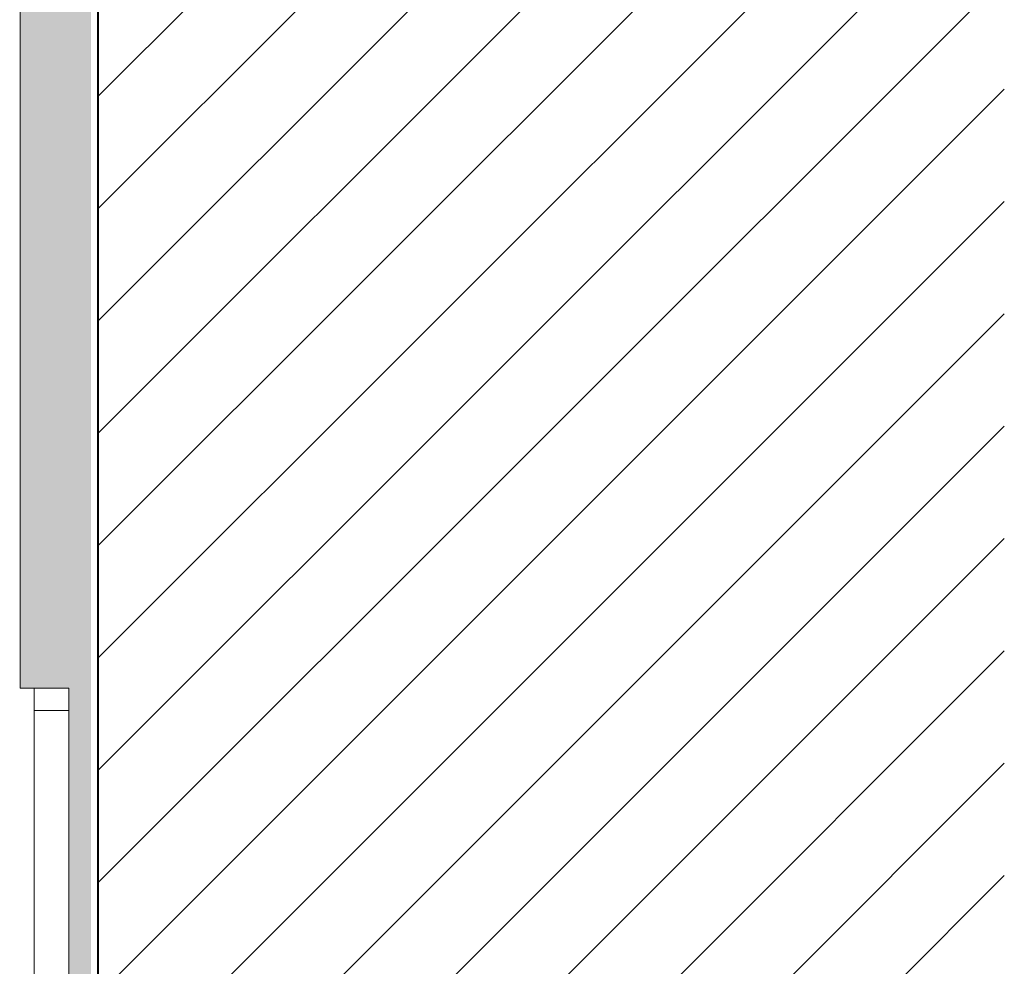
# Model space of a CAD drawing. Header units: millimetres. Extents: x 16408 to 141596, y -21057 to 26364.
# Tile 39 of 144: x 26220 to 28451, y 1516 to 3662. Entities that reach past the tile are written whole.
import ezdxf

# ---------------------------------------------------------------- set-up
doc = ezdxf.new("R2010")
doc.units = ezdxf.units.MM
doc.header["$MEASUREMENT"] = 0
doc.linetypes.add('Wipeout_Contour', pattern=[1000, 0, -1000])
doc.layers.add('0_Nr_pióra__102', color=7, linetype='Continuous', lineweight=5, true_color=0xcccccc)
doc.layers.add('inw_schody zewnętrzne', color=7, linetype='Continuous')
for name, color, linetype, lineweight in [('inw_schody zewnętrzne_Nr_pióra__1', 7, 'Continuous', 13), ('inw_schody zewnętrzne_Nr_pióra__27', 7, 'Continuous', 40), ('inw_schody zewnętrzne_Nr_pióra__3', 7, 'Continuous', 13), ('inw_schody zewnętrzne_Nr_pióra__87', 7, 'Continuous', 13)]:
    doc.layers.add(name, color=color, linetype=linetype, lineweight=lineweight)

msp = doc.modelspace()

# ---------------------------------------------------------------- hatches: boundary and pattern name
at = {"layer": '0_Nr_pióra__102', "linetype": 'Continuous', "lineweight": 5, "true_color": 0xcccccc}
h = msp.add_hatch(dxfattribs=at)
h.set_pattern_fill('Cegła___wiązanie_pospoli_00', color=254, style=0, pattern_type=2)
h.set_pattern_definition([(0, (26308.72, 8906.43), (0, 67), []), (90, (26308.72, 8906.43), (-201, 0), [67, -67]), (90, (26409.22, 8973.43), (-201, 0), [67, -201, 67, -67]), (90, (26358.97, 9107.43), (-100.5, 0), [67, -335])])
h.paths.add_polyline_path([(26220.5, 15466.4), (26397, 15466.4), (26397.5, -253.6), (26332.3, -253.6), (26331.6, 2146.4), (26221.8, 2146.4)])

# ---------------------------------------------------------------- linework, layer by layer
at = {"layer": 'inw_schody zewnętrzne_Nr_pióra__87', "color": 7, "linetype": 'Continuous', "lineweight": 13}
for p, q in [((26221.8, 2146.4), (26221.8, 3836.4)), ((26235.2, 2146.4), (26221.8, 2146.4))]:
    msp.add_line(p, q, dxfattribs=at)

# ---------------------------------------------------------------- next in the draw order: wipeouts: each hides what was drawn before it
at = {"color": 254, "linetype": 'Wipeout_Contour', "lineweight": 0, "ltscale": 106114.659306}
msp.add_wipeout([(26382.1, 136.4), (26397.5, 136.4), (26397.5, 3836.4), (26382.1, 3836.4)], dxfattribs=at).dxf.layer = 'inw_schody zewnętrzne'
at = {"color": 254, "linetype": 'Wipeout_Contour', "lineweight": 0, "ltscale": 105336.546812}
msp.add_wipeout([(26252.9, 136.4), (26331.6, 136.4), (26331.6, 2096.4), (26252.9, 2096.4)], dxfattribs=at).dxf.layer = 'inw_schody zewnętrzne'

# ---------------------------------------------------------------- next in the draw order: wipeouts: each hides what was drawn before it
at = {"color": 254, "linetype": 'Wipeout_Contour', "lineweight": 0, "ltscale": 276737.492974}
msp.add_wipeout([(26397.5, -3.6), (27074.7, -3.6), (27670.7, -3.6), (28110, -3.6), (28450.8, -3.6), (28450.8, 3836.4), (28110, 3836.4), (27670.7, 3836.4), (27074.7, 3836.4), (26397.5, 3836.4)], dxfattribs=at).dxf.layer = 'inw_schody zewnętrzne'
at = {"color": 254, "linetype": 'Wipeout_Contour', "lineweight": 0, "ltscale": 105510.780217}
msp.add_wipeout([(26331.6, 2146.4), (26252.9, 2146.4), (26252.9, 2096.4), (26331.6, 2096.4)], dxfattribs=at).dxf.layer = 'inw_schody zewnętrzne'

# ---------------------------------------------------------------- next in the draw order: hatches: boundary and pattern name
at = {"layer": 'inw_schody zewnętrzne_Nr_pióra__1', "linetype": 'Continuous', "lineweight": 13}
h = msp.add_hatch(dxfattribs=at)
h.set_pattern_fill('Bloczki_ceramiczne_0004', style=0, pattern_type=2)
h.set_pattern_definition([(45, (0, 0), (-127.2792, 127.2792), [])])
h.paths.add_polyline_path([(26397.5, -3.6), (27074.7, -3.6), (27670.7, -3.6), (28110, -3.6), (28450.8, -3.6), (28450.8, 3836.4), (28110, 3836.4), (27670.7, 3836.4), (27074.7, 3836.4), (26397.5, 3836.4)])

# ---------------------------------------------------------------- next in the draw order: linework, layer by layer
at = {"layer": 'inw_schody zewnętrzne_Nr_pióra__27', "color": 7, "linetype": 'Continuous', "lineweight": 40}
msp.add_line((26397.5, 3836.4), (26397.5, -253.6), dxfattribs=at)
at = {"layer": 'inw_schody zewnętrzne_Nr_pióra__3', "color": 7, "linetype": 'Continuous', "lineweight": 13}
for p, q in [((26252.9, 2096.4), (26252.9, 2146.4)), ((26252.9, 2146.4), (26331.6, 2146.4)), ((26252.9, 2096.4), (26331.6, 2096.4)), ((26252.9, -253.6), (26252.9, 2096.4))]:
    msp.add_line(p, q, dxfattribs=at)
at = {"layer": 'inw_schody zewnętrzne_Nr_pióra__87', "color": 7, "linetype": 'Continuous', "lineweight": 13}
for p, q in [((26235.2, 2146.4), (26252.9, 2146.4)), ((26331.6, 2146.4), (26331.6, -253.6))]:
    msp.add_line(p, q, dxfattribs=at)

doc.saveas('drawing.dxf')
